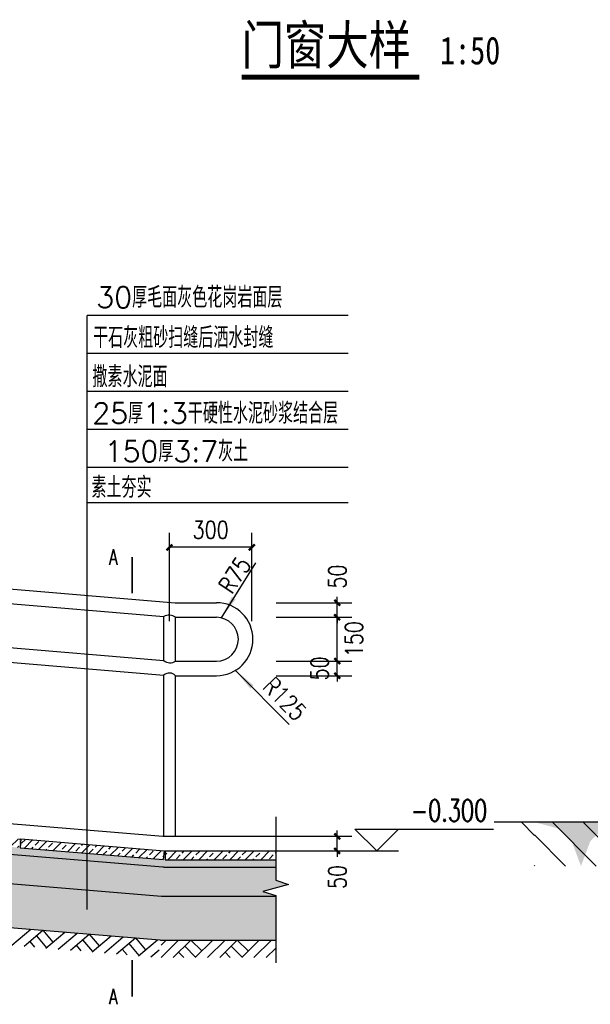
# Model space of a CAD drawing. Header units: inches. Extents: x 224620 to 3435104, y 247406 to 993300.
# Tile 7 of 110: x 268488 to 272396, y 254485 to 261227. Entities that reach past the tile are written whole.
import ezdxf
from ezdxf.enums import TextEntityAlignment as Align

# ---------------------------------------------------------------- set-up
doc = ezdxf.new("R2010")
doc.units = ezdxf.units.IN
doc.header["$MEASUREMENT"] = 0
for name, color, linetype in [('DIM_ELEV', 3, 'Continuous'), ('DIM_SYMB', 3, 'Continuous'), ('GRAY', 8, 'Continuous'), ('HT2', 251, 'Continuous'), ('PUB_DIM', 3, 'Continuous'), ('PUB_HATCH', 8, 'Continuous'), ('PUB_TEXT', 7, 'Continuous'), ('WALL', 2, 'Continuous'), ('尺寸', 3, 'Continuous')]:
    doc.layers.add(name, color=color, linetype=linetype)
doc.layers.add('PUB_WINDW', color=7, linetype='Continuous', plot=False)
doc.styles.add('_TCH_DIM', font='SIMPLEX', dxfattribs={"bigfont": 'GBCBIG'})
doc.styles.add('_TCH_LABEL', font='COMPLEX', dxfattribs={"bigfont": 'GBCBIG'})
doc.styles.add('DIM_FONT', font='SIMPLEX.shx', dxfattribs={"width": 0.8})
doc.styles.add('宋体', font='txt', dxfattribs={"width": 0.8})
doc.dimstyles.new('DIMN20', dxfattribs={"dimscale": 0.2, "dimtxt": 300, "dimasz": 100, "dimexe": 250, "dimexo": 300, "dimgap": 150, "dimtad": 1, "dimdec": 0, "dimzin": 0, "dimdsep": 46, "dimtxsty": 'DIM_FONT', "dimblk": 'ARCHTICK', "dimcen": 0.09, "dimclrt": 7, "dimazin": 2, "dimtfac": 1, "dimtdec": 0, "dimtix": 1, "dimtmove": 2, "dimatfit": 3, "dimldrblk": 'ARCHTICK', "dimfxl": 1, "dimtolj": 1, "dimtzin": 0, "dimarcsym": 0})

# ---------------------------------------------------------------- blocks, each defined once
blk = doc.blocks.new('_ArchTick')
at = {"color": 0, "linetype": 'ByBlock', "const_width": 0.4}
blk.add_lwpolyline([(-0.5, -0.5), (0.5, 0.5)], dxfattribs=at)
blk = doc.blocks.new('*D29')
at = {"layer": 'Defpoints', "color": 0}
for p in [(4056.3, 1232.8), (4325.6, 1232.8), (4056.3, 1182.8)]:
    blk.add_point(p, dxfattribs=at)
at = {"layer": 'PUB_DIM', "color": 0, "lineweight": -2}
for p, q in [((4325.6, 1232.8), (4325.6, 1252.8)), ((4116.3, 1232.8), (4375.6, 1232.8)), ((4325.6, 1182.8), (4325.6, 1232.8)), ((4116.3, 1182.8), (4375.6, 1182.8)), ((4325.6, 1182.8), (4325.6, 1162.8))]:
    blk.add_line(p, q, dxfattribs=at)
at = {"layer": 'PUB_DIM', "color": 0, "lineweight": -2, "xscale": 20, "yscale": 20, "zscale": 20}
for p, rotation in [((4325.6, 1232.8), 270), ((4325.6, 1182.8), 90)]:
    blk.add_blockref('_ArchTick', p, dxfattribs=dict(at, rotation=rotation))
at = {"layer": 'PUB_DIM', "color": 7, "insert": (4326.4, 1322.1), "char_height": 60, "attachment_point": 5, "rotation": 90, "style": 'DIM_FONT'}
blk.add_mtext('\\A1;50', dxfattribs=at)
blk = doc.blocks.new('_ARROW')
blk.add_solid([(0, 0), (-1, 0.1), (-1, -0.1)])
blk = doc.blocks.new('*D30')
at = {"layer": 'Defpoints', "color": 0}
for p in [(4056.3, 433), (4325.6, 433), (4056.3, 383)]:
    blk.add_point(p, dxfattribs=at)
at = {"layer": 'PUB_DIM', "color": 0, "lineweight": -2}
for p, q in [((4325.6, 433), (4325.6, 453)), ((4116.3, 433), (4375.6, 433)), ((4325.6, 383), (4325.6, 433)), ((4116.3, 383), (4375.6, 383)), ((4325.6, 383), (4325.6, 363))]:
    blk.add_line(p, q, dxfattribs=at)
at = {"layer": 'PUB_DIM', "color": 0, "lineweight": -2, "xscale": 20, "yscale": 20, "zscale": 20}
for p, rotation in [((4325.6, 433), 270), ((4325.6, 383), 90)]:
    blk.add_blockref('_ArchTick', p, dxfattribs=dict(at, rotation=rotation))
at = {"layer": 'PUB_DIM', "color": 7, "insert": (4326.4, 293.7), "char_height": 60, "attachment_point": 5, "rotation": 90, "style": 'DIM_FONT'}
blk.add_mtext('\\A1;50', dxfattribs=at)
blk = doc.blocks.new('*D31')
at = {"layer": 'Defpoints', "color": 0}
for p in [(4056.3, 1032.8), (4325.6, 1032.8), (4056.3, 982.8)]:
    blk.add_point(p, dxfattribs=at)
at = {"layer": 'PUB_DIM', "color": 0, "lineweight": -2}
for p, q in [((4325.6, 1032.8), (4325.6, 1052.8)), ((4116.3, 1032.8), (4375.6, 1032.8)), ((4325.6, 982.8), (4325.6, 1032.8)), ((4116.3, 982.8), (4375.6, 982.8)), ((4325.6, 982.8), (4325.6, 962.8))]:
    blk.add_line(p, q, dxfattribs=at)
at = {"layer": 'PUB_DIM', "color": 0, "lineweight": -2, "xscale": 20, "yscale": 20, "zscale": 20}
for p, rotation in [((4325.6, 1032.8), 270), ((4325.6, 982.8), 90)]:
    blk.add_blockref('_ArchTick', p, dxfattribs=dict(at, rotation=rotation))
at = {"layer": 'PUB_DIM', "color": 7, "insert": (4265.6, 1007.8), "char_height": 60, "attachment_point": 5, "rotation": 90, "style": 'DIM_FONT'}
blk.add_mtext('\\A1;50', dxfattribs=at)
blk = doc.blocks.new('*D32')
at = {"layer": 'Defpoints', "color": 0}
for p in [(4056.3, 1182.8), (4325.6, 1182.8), (4056.3, 1032.8)]:
    blk.add_point(p, dxfattribs=at)
at = {"layer": 'PUB_DIM', "color": 0, "lineweight": -2}
for p, q in [((4116.3, 1182.8), (4375.6, 1182.8)), ((4325.6, 1032.8), (4325.6, 1182.8)), ((4116.3, 1032.8), (4375.6, 1032.8))]:
    blk.add_line(p, q, dxfattribs=at)
at = {"layer": 'PUB_DIM', "color": 0, "lineweight": -2, "xscale": 20, "yscale": 20, "zscale": 20}
for p, rotation in [((4325.6, 1182.8), 90), ((4325.6, 1032.8), 270)]:
    blk.add_blockref('_ArchTick', p, dxfattribs=dict(at, rotation=rotation))
at = {"layer": 'PUB_DIM', "color": 7, "insert": (4383.2, 1107.8), "char_height": 60, "attachment_point": 5, "rotation": 90, "style": 'DIM_FONT'}
blk.add_mtext('\\A1;150', dxfattribs=at)
blk = doc.blocks.new('SEDGSDGDFG')
at = {"layer": 'HT2'}
for p, q in [((2434.3, -2601.5, 1082.9), (2389.3, -2556.5, 1082.9)), ((2645.6, -2706.5, 1082.9), (2495.6, -2556.5, 1082.9)), ((2750.7, -2706.5, 1082.9), (2600.6, -2556.5, 1082.9)), ((2540.6, -2706.5, 1082.9), (2434.2, -2600, 1082.9)), ((2435.6, -2706.5, 1082.9), (2434.2, -2705, 1082.9))]:
    blk.add_line(p, q, dxfattribs=at)
for points in [[(2435.6, -2556.5, 1082.9), (2434.2, -2556.5, 1082.9), (2434.2, -2556.8, 1082.9)], [(2750.7, -2556.5, 1082.9), (2435.6, -2556.5, 1082.9), (2666.6, -2579, 1082.9), (2519.6, -2579, 1082.9)], [(2666.6, -2579, 1082.9), (2519.6, -2579, 1082.9), (2624.6, -2622.5, 1082.9), (2561.6, -2622.5, 1082.9)], [(2624.6, -2622.5, 1082.9), (2561.6, -2622.5, 1082.9), (2593.1, -2706.5, 1082.9)]]:
    blk.add_solid(points, dxfattribs=at)
at = {"layer": 'WALL'}
blk.add_line((3057, -2556.5, 1082.9), (2296.2, -2556.5, 1082.9), dxfattribs=at)
blk = doc.blocks.new('A$C07FE7B06')
at = {"layer": 'GRAY'}
h = blk.add_hatch(dxfattribs=at)
h.set_pattern_fill('AN31C', color=256, scale=180, style=0)
h.set_pattern_definition([(45, (-286407.298, -161633.865), (-25.455844, 25.455844), []), (50, (-286407.3, -161633.86), (129.106833, -11.295384), [13.5, -148.5]), (355, (-286407.3, -161633.86), (-24.97524, 135.394584), [10.8, -118.8]), (100.4514, (-286396.54, -161634.8), (104.13169, 124.099118), [11.473234, -126.20558]), (46.1842, (-286407.3, -161597.86), (192.10339, -29.79342), [20.25, -222.75]), (96.6356, (-286391.29, -161600.35), (168.23929, 175.34122), [17.20985, -189.30834]), (351.1842, (-286407.3, -161597.86), (168.23915, 175.34135), [16.2, -178.2]), (21, (-286389.3, -161606.86), (107.44327, -72.4714), [13.5, -148.5]), (326, (-286389.3, -161606.86), (43.79676, 130.52701), [10.8, -118.8]), (71.4514, (-286380.34, -161612.9), (151.240073, 58.05549), [11.473234, -126.20558]), (37.5, (-286407.3, -161633.865), (2.188774, 59.920894), [0, -117.36, 0, -120.6, 0, -119.25]), (7.5, (-286407.3, -161633.865), (47.352517, 70.994108), [0, -68.76, 0, -114.66, 0, -45.45]), (327.5, (-286447.44, -161633.865), (96.0880385, -4.059877), [0, -45, 0, -140.4, 0, -186.3]), (317.5, (-286465.44, -161633.865), (104.97351, 18.018897), [0, -58.5, 0, -93.24, 0, -132.3])])
h.paths.add_polyline_path([(3724.6, 228.2, 0.020788), (3728.8, 228), (4115.2, 228), (4115.2, 230.6), (4071.2, 244.6), (4159.2, 268.6), (4115.2, 282.6), (4115.2, 328), (3730.9, 328), (1949.1, 476.5), (1949.1, 376.1)])
h.paths.add_polyline_path([(889.6, 566, 0.020788), (885.5, 566.2), (339.8, 566.2), (339.8, 520.7), (383.8, 506.7), (295.8, 482.7), (339.8, 468.7), (339.8, 466.2), (883.4, 466.2), (1874.7, 383.5), (1874.7, 483.9)])
h.paths.add_polyline_path([(2958, 304), (2966.9, 411.3), (3056.6, 403.8), (3047.7, 296.5)], flags=24)
h = blk.add_hatch(dxfattribs=at)
h.set_pattern_fill('ANSI33', color=256, scale=150, style=0)
h.set_pattern_definition([(45, (-286407.298, -161633.865), (-26.5165043, 26.5165043), []), (45, (-286380.78, -161633.865), (-26.5165043, 26.5165043), [18.75, -9.375])])
h.paths.add_polyline_path([(1520.1, 568.6), (1517.6, 538.7), (1874.7, 509), (1874.7, 539.1)])
h.paths.add_polyline_path([(1949.1, 531.7), (1949.1, 501.5), (2132.1, 486.3), (2134.6, 516.2)])
h.paths.add_polyline_path([(2139.5, 515.8), (2137.1, 485.9), (2638.1, 444.1), (2640.6, 474)])
h.paths.add_polyline_path([(2645.6, 473.6), (2643.1, 443.7), (3234.9, 394.4), (3237.4, 424.3)])
h.paths.add_polyline_path([(3729.8, 353.2), (3733.2, 383), (3242.4, 423.9), (3239.9, 394)])
h.paths.add_polyline_path([(3737.2, 383), (3737.2, 353), (4115.2, 353), (4115.2, 383)])
at = {"layer": 'PUB_HATCH'}
h = blk.add_hatch(dxfattribs=at)
h.set_pattern_fill('AR-SAND', color=256, scale=5, style=0)
h.set_pattern_definition([(37.5, (-286407.298, -161633.865), (-0.31496679, 9.63411885), [0, -7.6, 0, -8.5, 0, -8.125]), (7.5, (-286407.298, -161633.865), (8.84888353, 14.11073033), [0, -4.1, 0, -6.85, 0, -2.625]), (327.5, (-286413.448, -161633.865), (15.5707093, 0.02829527), [0, -2.5, 0, -9, 0, -11.75]), (317.5, (-286413.448, -161633.865), (15.030633, 4.3883778), [0, -1.25, 0, -5.9, 0, -6.75])])
h.paths.add_polyline_path([(4115.2, 328), (4115.2, 353), (3737.2, 353), (3737.2, 383, -0.65853), (3733.2, 383), (3729.8, 353.2), (3239.9, 394), (3242.4, 423.9, -0.690506), (3237.4, 424.3), (3234.9, 394.4), (2643.1, 443.7), (2645.6, 473.6, -0.690506), (2640.6, 474), (2638.1, 444.1), (2137.1, 485.9), (2139.5, 515.8, -0.690506), (2134.6, 516.2), (2132.1, 486.3), (1949.1, 501.5), (1949.1, 476.5), (3728.8, 328.2, 0.020788), (3733, 328)])
h.paths.add_polyline_path([(2958, 304), (2966.9, 411.3), (3056.6, 403.8), (3047.7, 296.5)], flags=9)
h = blk.add_hatch(dxfattribs=at)
h.set_pattern_fill('AN32C', color=256, scale=150, style=0)
h.set_pattern_definition([(0, (-286363.05, -161679.61), (75, 150), [0, -150]), (0, (-286450.8, -161699.86), (75, 150), [0, -150]), (0, (-286402.05, -161701.36), (75, 150), [0, -150]), (0, (-286348.8, -161657.11), (75, 150), [0, -150]), (0, (-286411.05, -161708.86), (75, 150), [0, -150]), (0, (-286333.8, -161562.61), (75, 150), [0, -150]), (0, (-286379.55, -161574.61), (75, 150), [0, -150]), (0, (-286355.55, -161593.36), (75, 150), [0, -150]), (0, (-286477.8, -161596.36), (75, 150), [0, -150]), (0, (-286404.3, -161603.11), (75, 150), [0, -150]), (0, (-286432.8, -161641.36), (75, 150), [0, -150]), (0, (-286431.3, -161697.61), (75, 150), [0, -150]), (0, (-286375.05, -161703.61), (75, 150), [0, -150]), (0, (-286333.8, -161637.61), (75, 150), [0, -150]), (0, (-286474.05, -161660.86), (75, 150), [0, -150]), (0, (-286461.3, -161635.36), (75, 150), [0, -150]), (0, (-286402.8, -161645.86), (75, 150), [0, -150]), (0, (-286423.8, -161667.61), (75, 150), [0, -150]), (0, (-286435.8, -161618.11), (75, 150), [0, -150]), (0, (-286417.05, -161561.86), (75, 150), [0, -150]), (0, (-286468.05, -161692.36), (75, 150), [0, -150]), (0, (-286385.55, -161592.61), (75, 150), [0, -150]), (0, (-286455.3, -161590.36), (75, 150), [0, -150]), (0, (-286467.3, -161570.86), (75, 150), [0, -150]), (130.601294, (-286343.012, -161609.579), (-374.9999965, 450.00000273), [6.58539, -2759.2779]), (18.434949, (-286353.726, -161606.722), (375, 149.9999994), [6.77631, -941.906985]), (90, (-286353.73, -161613.15), (75, 150), [6.42857, -293.57142]), (161.565051, (-286347.298, -161615.293), (-375.0000033, 149.9999893), [6.77631, -941.906985]), (53.130102, (-286347.298, -161615.293), (75.0000001, 150), [7.14286, -742.857135]), (135, (-286341.584, -161691.72), (-75.000009, 149.99999), [6.060915, -418.20315]), (45, (-286350.155, -161691.72), (75, 150), [6.060915, -418.20315]), (135, (-286345.87, -161696.01), (-75.000009, 149.99999), [6.060915, -418.20315]), (45, (-286345.87, -161696.01), (75, 150), [6.060915, -418.20315]), (116.56505, (-286413.73, -161591.01), (-1e-05, 299.999994), [7.985956, -159.71913]), (180, (-286417.3, -161583.86), (-75, 150), [8.57143, -141.428565]), (63.43495, (-286429.44, -161591.01), (1e-07, 300), [7.985957, -159.71913]), (116.56505, (-286425.87, -161598.15), (-1e-05, 299.999994), [7.985956, -159.71913]), (0, (-286425.87, -161598.15), (75, 150), [8.57143, -141.428565]), (63.43495, (-286417.3, -161598.15), (1e-07, 300), [7.985957, -159.71913]), (107.102728, (-286357.298, -161641.722), (-224.99999191, 750.00000288), [9.715336, -4070.7258]), (143.972626, (-286360.155, -161632.436), (-1424.99998396, 1050.0000003), [9.715336, -2030.50515]), (180, (-286368.01, -161626.72), (-75, 150), [9.285714, -140.71428]), (36.0273733, (-286385.155, -161632.436), (1424.9999915, 1049.99999015), [9.715336, -2030.50515]), (71.565051, (-286388.012, -161641.008), (225.0000015, 749.9999997), [9.03508, -939.64821]), (107.102728, (-286385.155, -161650.2934), (-224.99999191, 750.00000288), [9.715336, -4070.7258]), (143.972626, (-286377.298, -161656.008), (-1424.99998396, 1050.0000003), [9.715336, -2030.50515]), (0, (-286377.3, -161656.01), (75, 150), [9.285714, -140.71428]), (36.0273733, (-286368.012, -161656.008), (1424.9999915, 1049.99999015), [9.715336, -2030.50515]), (71.565051, (-286360.155, -161650.293), (225.0000015, 749.9999997), [9.03508, -939.64821]), (150.255118, (-286355.87, -161571.722), (-225.0000005, 149.9999981), [5.758755, -1203.5799]), (90, (-286360.87, -161574.58), (75, 150), [5.714286, -294.285705]), (29.744881, (-286360.87, -161574.58), (225.0000001, 149.9999993), [5.758755, -1203.5799]), (116.56505, (-286390.87, -161678.15), (-1e-05, 299.999994), [7.985956, -159.71913]), (168.690067, (-286394.441, -161671.008), (-675.00000124, 149.9999964), [7.284314, -1522.4214]), (41.185925, (-286407.298, -161674.579), (1874.99999428, 1649.99999051), [7.59296, -3181.45065]), (90, (-286407.3, -161681.72), (75, 150), [7.14286, -292.857135]), (138.814074, (-286401.5836, -161686.722), (-1874.99997232, 1650.00001545), [7.59296, -3181.45065]), (16.6992442, (-286401.5836, -161686.722), (2474.99999575, 749.99999645), [7.45736, -3124.63455]), (60.945396, (-286394.441, -161684.579), (75.00000029, 149.99999955), [7.35402, -3081.33495]), (109.983106, (-286453.7265, -161615.2934), (-375.00000201, 1049.99999887), [8.3605, -3503.04945]), (155.556045, (-286456.5836, -161607.436), (-975.00000463, 449.99999106), [8.630747, -3616.28295]), (24.4439547, (-286472.298, -161607.436), (975.0000014, 449.99999825), [8.630747, -3616.28295]), (70.0168934, (-286475.155, -161615.2934), (375.00000173, 1049.99999904), [8.3605, -3503.04945]), (109.983106, (-286472.298, -161623.1505), (-375.00000201, 1049.99999887), [8.3605, -3503.04945]), (160.016893, (-286464.441, -161626.008), (-375.00000187, 149.99999376), [8.3605, -1747.34445]), (19.9831065, (-286464.441, -161626.008), (374.9999996, 150.00000036), [8.3605, -1747.34445]), (70.0168934, (-286456.5836, -161623.1505), (375.00000173, 1049.99999904), [8.3605, -3503.04945]), (122.005383, (-286398.012, -161628.865), (-75.0000103, 149.9999928), [6.73856, -1408.35861]), (18.434949, (-286408.012, -161625.293), (375, 149.9999994), [6.77631, -941.906985]), (90, (-286408.01, -161631.72), (75, 150), [6.42857, -293.57142]), (161.565051, (-286401.584, -161633.865), (-375.0000033, 149.9999893), [6.77631, -941.906985]), (54.4623222, (-286401.584, -161633.865), (524.99999968, 749.99999949), [6.14452, -2574.55305]), (116.56505, (-286441.58, -161665.3), (-1e-05, 299.999994), [7.985956, -159.71913]), (180, (-286445.16, -161658.15), (-75, 150), [7.85714, -142.14285]), (59.0362434, (-286457.298, -161665.293), (75.00000024, 149.99999927), [8.32993, -1740.9555]), (120.963756, (-286453.012, -161672.436), (-75.00001025, 149.9999931), [8.32993, -1740.9555]), (0, (-286453.01, -161672.44), (75, 150), [7.85714, -142.14285]), (63.43495, (-286445.16, -161672.44), (1e-07, 300), [7.985957, -159.71913])])
h.paths.add_polyline_path([(3718.4, 78.2, 0.020788), (3722.6, 78), (4115.2, 78), (4115.2, 228), (3726.7, 228), (1949.1, 376.1), (1949.1, 225.6)])
h.paths.add_polyline_path([(885.5, 466, 0.020788), (881.3, 466.2), (339.8, 466.2), (339.8, 316.2), (877.1, 316.2), (1874.7, 233), (1874.7, 383.5)])
at = {"layer": 'PUB_DIM'}
for p, q in [((3751.3, 1169), (3751.3, 1472.4)), ((4033.3, 1169), (4033.3, 1472.4)), ((4033.3, 1422.4), (3751.3, 1422.4)), ((3929, 1180.9), (4047.5, 1369.6)), ((3977.3, 1001), (4161.2, 815.5)), ((4115.2, 500.2), (4115.2, 282.6)), ((4115.2, 282.6), (4159.2, 268.6)), ((4159.2, 268.6), (4071.2, 244.6)), ((4071.2, 244.6), (4115.2, 230.6)), ((4115.2, 230.6), (4115.2, 0))]:
    blk.add_line(p, q, dxfattribs=at)
for centre, radius, start, end in [((3240, 425), 2.67, 195.9857, 334.487), ((3735.2, 383.8), 2.19, 203.2678, 336.7322)]:
    blk.add_arc(centre, radius, start, end, dxfattribs=at)
at = {"layer": 'PUB_HATCH'}
for p, q in [((3211.8, 60.2), (3276.5, 115)), ((3253.6, 56.7), (3318.4, 111.5)), ((3318.4, 111.5), (3352.6, 71)), ((3328.3, 50.5), (3393.1, 105.3)), ((3370.2, 47), (3435, 101.8)), ((3273, 73.1), (3289.5, 53.7)), ((3295.7, 92.3), (3330, 51.8)), ((3412.1, 43.5), (3476.8, 98.3)), ((3454.2, 79.1), (3488.4, 38.6)), ((3476.8, 98.3), (3511.1, 57.8)), ((3486.8, 37.2), (3551.6, 92.1)), ((3528.7, 33.8), (3593.4, 88.6)), ((3570.5, 30.3), (3635.3, 85.1)), ((3635.3, 85.1), (3669.5, 44.6)), ((3645.2, 24), (3710, 78.9)), ((3722.6, 60), (3740.6, 78)), ((3722.6, 18), (3782.6, 78)), ((3764.6, 18), (3824.6, 78)), ((3824.6, 78), (3862.1, 40.5)), ((3839.6, 18), (3899.6, 78)), ((3881.6, 18), (3941.6, 78)), ((3923.6, 18), (3983.6, 78)), ((3983.6, 78), (4021.1, 40.5)), ((3998.6, 18), (4058.6, 78)), ((4040.6, 18), (4100.6, 78)), ((3431.5, 59.9), (3447.9, 40.5)), ((3589.9, 46.7), (3606.4, 27.3)), ((3612.6, 65.9), (3646.9, 25.4)), ((3687.1, 20.6), (3715.6, 44.7)), ((3782.6, 36), (3800.6, 18)), ((3803.6, 57), (3841.1, 19.5)), ((3941.6, 36), (3959.6, 18)), ((3962.6, 57), (4000.1, 19.5)), ((4082.6, 18), (4115.2, 50.7))]:
    blk.add_line(p, q, dxfattribs=at)
at = {"layer": 'PUB_WINDW'}
for p, q in [((3242.4, 423.9), (3239.9, 394)), ((3242.4, 423.9), (3733.2, 383)), ((3239.9, 394), (3729.8, 353.2)), ((3733.2, 383), (3729.8, 353.2)), ((3737.2, 383), (3737.2, 353)), ((3737.2, 383), (4115.2, 383)), ((3737.2, 353), (4115.2, 353))]:
    blk.add_line(p, q, dxfattribs=at)
blk.add_arc((3733, 378), 50, 265.2364, 270, dxfattribs=at)
at = {"layer": 'WALL', "color": 3}
for p, q in [((3469.1, 182.9), (3469.1, 2215.9)), ((4363, 2215.9), (3469.1, 2215.9)), ((4363, 2085.9), (3469.1, 2085.9)), ((4363, 1955.9), (3469.1, 1955.9)), ((4363, 1825.9), (3468.2, 1825.9)), ((4363, 1695.9), (3469.1, 1695.9)), ((4363, 1574.9), (3469.1, 1574.9))]:
    blk.add_line(p, q, dxfattribs=at)
at = {"layer": 'WALL'}
for p, q in [((1949.1, 476.5), (3728.8, 328.2)), ((1949.1, 376.1), (3724.6, 228.2)), ((3733, 328), (4115.2, 328)), ((1949.1, 225.6), (3718.4, 78.2)), ((3728.8, 228), (4115.2, 228)), ((3722.6, 78), (4115.2, 78))]:
    blk.add_line(p, q, dxfattribs=at)
for centre in [(3728.8, 278), (3722.6, 128)]:
    blk.add_arc(centre, 50, 265.2364, 270, dxfattribs=at)
at = {"layer": '尺寸'}
for p, q in [((1949.1, 1384.6), (3770.6, 1232.8)), ((2208.6, 1312.8), (3732.3, 1185.4)), ((3770.6, 1232.8), (3912.3, 1232.8)), ((3732.3, 1032.8), (3732.3, 1185.4)), ((3772.3, 1032.8), (3772.3, 1182.8)), ((3772.3, 1182.8), (3912.3, 1182.8)), ((2208.6, 1162.3), (3732.3, 1034.9)), ((2208.6, 1112.5), (3732.3, 984.7)), ((3772.3, 1032.8), (3912.3, 1032.8)), ((3732.3, 433), (3732.3, 984.7)), ((3772.3, 433), (3772.3, 982.8)), ((3772.3, 982.8), (3912.3, 982.8)), ((1949.1, 581.8), (3728.2, 433.2)), ((3732.3, 433), (4115.2, 433))]:
    blk.add_line(p, q, dxfattribs=at)
for centre, radius, start, end in [((3912.3, 1107.8), 125, 270, 450), ((3750.4, 1153.9), 36.3, 52.7459, 119.8187), ((3912.3, 1107.8), 75, 270, 450), ((3753.7, 1059.9), 32.9, 229.4651, 304.584), ((3751.3, 963.2), 28.7, 43.0928, 131.4516), ((3732.3, 483), 50, 265.2364, 270)]:
    blk.add_arc(centre, radius, start, end, dxfattribs=at)
at = {"layer": 'PUB_DIM'}
for name, p, xscale, yscale, zscale, rotation in [('_ArchTick', (3751.3, 1422.4), 20, 20, 20, 180), ('_ARROW', (3929, 1180.9), 79.99999999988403, 79.99999999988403, 79.99999999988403, 237.861933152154), ('_ARROW', (3977.3, 1001), -79.99999999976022, 80, 80, 314.7581091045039)]:
    blk.add_blockref(name, p, dxfattribs=dict(at, xscale=xscale, yscale=yscale, zscale=zscale, rotation=rotation))
at = {"layer": 'PUB_DIM', "xscale": 20, "yscale": 20, "zscale": 20}
blk.add_blockref('_ArchTick', (4033.3, 1422.4), dxfattribs=at)
at = {"layer": 'PUB_DIM', "style": 'DIM_FONT', "width": 0.8}
for s, rotation, p in [('R75', 56.5171, (3965.5, 1258.1)), ('R125', 314.3611, (4066.5, 942))]:
    blk.add_text(s, height=60, rotation=rotation, dxfattribs=at).set_placement(p)
at = {"layer": 'PUB_DIM', "color": 7, "insert": (3892.3, 1482.4), "char_height": 60, "attachment_point": 5, "style": 'DIM_FONT'}
blk.add_mtext('\\A1;300', dxfattribs=at)
at = {"layer": 'PUB_TEXT', "style": '_TCH_DIM'}
for s, height, p in [('30厚毛面灰色花岗岩面层', 71.489, (4138.1, 2242.4)), ('干石灰粗砂扫缝后洒水封缝', 71.489, (4107.5, 2104.6)), ('撒素水泥面', 71.49, (3745.1, 1970.5)), ('150厚3:7灰土', 71.49, (4020.9, 1715.5)), ('素土夯实', 71.49, (3690.2, 1591.5))]:
    blk.add_text(s, height=height, dxfattribs=at).set_placement(p, align=Align.RIGHT)
blk.add_text('25厚1:3干硬性水泥砂浆结合层', height=71.489, dxfattribs=at).set_placement((3487.1, 1845.7))
at = {"layer": 'PUB_DIM'}
for base, p1, p2, picture, middle in [((4325.6, 1232.8), (4056.3, 1182.8), (4056.3, 1232.8), '*D29', (4326.4, 1322.1)), ((4325.6, 1182.8), (4056.3, 1032.8), (4056.3, 1182.8), '*D32', (4383.2, 1107.8)), ((4325.6, 433), (4056.3, 383), (4056.3, 433), '*D30', (4326.4, 293.7))]:
    dim = blk.add_linear_dim(base=base, p1=p1, p2=p2, angle=90, dimstyle='DIMN20', dxfattribs=at)
    dim.commit()
    dim.dimension.update_dxf_attribs({"geometry": picture, "text_midpoint": middle, "dimtype": 129})
dim = blk.add_aligned_dim(p1=(4056.3, 982.8), p2=(4056.3, 1032.8), distance=-269.3, dimstyle='DIMN20', dxfattribs=at)
dim.commit()
dim.dimension.update_dxf_attribs({"geometry": '*D31', "text_midpoint": (4265.6, 1007.8)})
blk = doc.blocks.new('QRTWTGHD')
at = {"layer": 'DIM_ELEV'}
for p, q in [((8753.8, -1326.2), (8603.8, -1176.2)), ((8603.8, -1176.2), (9553.8, -1176.2)), ((8753.8, -1326.2), (8903.8, -1176.2)), ((8403.8, -1326.2), (8903.8, -1326.2))]:
    blk.add_line(p, q, dxfattribs=at)
at = {"layer": 'DIM_SYMB', "const_width": 12.5}
for points in [[(7079, 686.5), (7079, 436.5)], [(7079, -2073.1), (7079, -2323.1)]]:
    blk.add_lwpolyline(points, dxfattribs=at)
at = {"xscale": 2, "yscale": 2, "zscale": 2}
blk.add_blockref('A$C07FE7B06', (-168, -2092.2), dxfattribs=at)
at = {"layer": 'PUB_TEXT', "width": 0.705882}
for s, height, style, p in [('A', 106.2, '_TCH_LABEL', (6921.8, 633.4)), ('-0.300', 148.75, '_TCH_DIM', (8988.8, -1123.7)), ('A', 106.2, '_TCH_LABEL', (6921.8, -2376.3))]:
    blk.add_text(s, height=height, dxfattribs=dict(at, style=style)).set_placement(p)

msp = doc.modelspace()

# ---------------------------------------------------------------- linework, layer by layer
at = {"layer": 'DIM_SYMB', "const_width": 35}
msp.add_lwpolyline([(270007.4, 260833.2), (271225.8, 260833.2)], dxfattribs=at)

# ---------------------------------------------------------------- block references
msp.add_blockref('QRTWTGHD', (262179.1, 256861.7, -1218.8))
at = {"xscale": 2, "yscale": 2, "zscale": 2}
msp.add_blockref('SEDGSDGDFG', (267145.4, 260845, -2165.8), dxfattribs=at)

# ---------------------------------------------------------------- texts
at = {"layer": 'PUB_TEXT', "style": '宋体', "width": 0.8}
for s, height, p in [('门窗大样', 265.82, (270007.4, 260920.8)), ('1:50', 189.87, (271365.8, 260920.8))]:
    msp.add_text(s, height=height, dxfattribs=at).set_placement(p)

doc.saveas('drawing.dxf')
